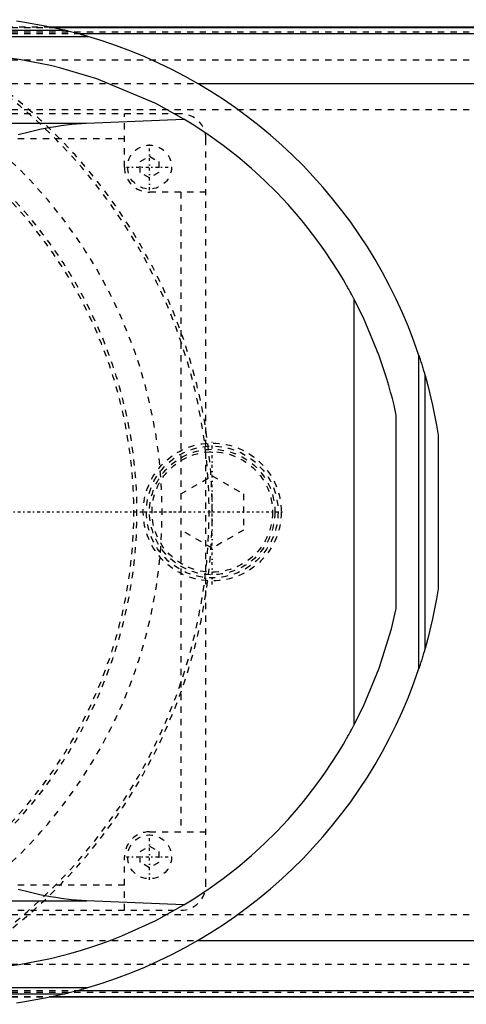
# Model space of a CAD drawing. Extents: x -706 to 181, y -120 to 120.
# Tile 6 of 9: x -196 to -124, y -79 to 79. Entities that reach past the tile are written whole.
import ezdxf

# ---------------------------------------------------------------- set-up
doc = ezdxf.new("R2010")
doc.units = 0
doc.linetypes.add('CENTER', pattern=[1.5, 0.45, -0.5, 0.05, -0.5])
doc.linetypes.add('DASHED', pattern=[2, 1, -1])
for name, color, linetype in [('AM_0', 7, 'CONTINUOUS'), ('AM_3', 7, 'DASHED'), ('AM_7', 7, 'CENTER')]:
    doc.layers.add(name, color=color, linetype=linetype)

msp = doc.modelspace()

# ---------------------------------------------------------------- linework, layer by layer
at = {"layer": 'AM_0', "color": 7, "linetype": 'CONTINUOUS'}
for p, q in [((75, 77.32), (-190.79, 77.32)), ((-190.6, 77.28), (75, 77.28)), ((-425.92, 75.83), (-184.85, 75.83)), ((-404.88, 76.83), (-188.61, 76.83)), ((-186.5, 76.29), (75, 76.29)), ((-167.3, 68.3), (75, 68.3)), ((-316.57, 61.98), (-185.05, 61.98)), ((-185.05, 61.98), (-169.53, 62.65)), ((-142.34, -33.89), (-142.34, 33.89)), ((-132.05, -24.97), (-132.05, 24.97)), ((-131.05, -21.74), (-131.05, 21.74)), ((-135.65, -15.41), (-135.65, 15.41)), ((-128.96, 12.26), (-128.96, -12.26)), ((-316.57, -61.98), (-185.05, -61.98)), ((-169.53, -62.65), (-185.05, -61.98)), ((-167.3, -68.3), (75, -68.3)), ((-425.92, -75.83), (-184.85, -75.83)), ((-404.88, -76.83), (-188.61, -76.83)), ((-186.5, -76.29), (75, -76.29)), ((-190.79, -77.32), (75, -77.32)), ((-190.6, -77.28), (75, -77.28))]:
    msp.add_line(p, q, dxfattribs=at)
for points in [[(-188.61, 76.83, 0), (-191.63, 77.49, 0), (-195.19, 78.11, 0), (-196.21, 78.26, 0)], [(-184.85, 75.83, 0), (-184.95, 75.86, 0), (-185.17, 75.92, 0), (-185.38, 75.99, 0), (-185.5, 76.02, 0), (-185.61, 76.05, 0), (-185.83, 76.11, 0), (-186.06, 76.17, 0), (-186.29, 76.24, 0), (-186.51, 76.3, 0), (-186.74, 76.36, 0), (-186.85, 76.39, 0), (-186.97, 76.42, 0), (-187.19, 76.48, 0), (-187.41, 76.53, 0), (-187.62, 76.59, 0), (-187.83, 76.64, 0), (-187.94, 76.67, 0), (-187.98, 76.68, 0), (-188.01, 76.68, 0), (-188.03, 76.69, 0), (-188.04, 76.69, 0), (-188.08, 76.7, 0), (-188.11, 76.71, 0), (-188.13, 76.71, 0), (-188.15, 76.72, 0), (-188.18, 76.73, 0), (-188.21, 76.73, 0), (-188.23, 76.74, 0), (-188.25, 76.74, 0), (-188.28, 76.75, 0), (-188.31, 76.76, 0), (-188.35, 76.77, 0), (-188.38, 76.77, 0), (-188.41, 76.78, 0), (-188.42, 76.79, 0), (-188.44, 76.79, 0), (-188.47, 76.8, 0), (-188.49, 76.8, 0), (-188.52, 76.81, 0), (-188.53, 76.81, 0), (-188.54, 76.81, 0), (-188.54, 76.81, 0), (-188.54, 76.81, 0), (-188.54, 76.81, 0), (-188.55, 76.81, 0), (-188.55, 76.82, 0), (-188.55, 76.82, 0), (-188.56, 76.82, 0), (-188.56, 76.82, 0), (-188.56, 76.82, 0), (-188.57, 76.82, 0), (-188.57, 76.82, 0), (-188.57, 76.82, 0), (-188.57, 76.82, 0), (-188.58, 76.82, 0), (-188.58, 76.82, 0), (-188.58, 76.82, 0), (-188.58, 76.82, 0), (-188.58, 76.82, 0), (-188.59, 76.82, 0), (-188.59, 76.82, 0), (-188.59, 76.83, 0), (-188.59, 76.83, 0), (-188.6, 76.83, 0), (-188.6, 76.83, 0), (-188.6, 76.83, 0), (-188.6, 76.83, 0), (-188.6, 76.83, 0), (-188.6, 76.83, 0), (-188.6, 76.83, 0), (-188.61, 76.83, 0), (-188.61, 76.83, 0), (-188.61, 76.83, 0), (-188.61, 76.83, 0), (-188.61, 76.83, 0), (-188.61, 76.83, 0)], [(-169.53, 62.65, 0), (-174, 65.12, 0), (-183.41, 69.08, 0), (-189.13, 70.78, 0), (-190.78, 71.18, 0), (-192.45, 71.53, 0), (-193.28, 71.7, 0), (-194.12, 71.85, 0), (-195.8, 72.14, 0), (-197.49, 72.38, 0), (-198.33, 72.48, 0)], [(-195.93, 60.17, 0), (-194.2, 60.62, 0), (-192.47, 61.02, 0), (-190.77, 61.35, 0), (-189.92, 61.49, 0), (-189.09, 61.62, 0), (-187.44, 61.82, 0), (-185.83, 61.95, 0), (-185.05, 61.98, 0)], [(-142.34, 33.89, 0), (-142.36, 33.92, 0), (-142.4, 34, 0), (-142.45, 34.09, 0), (-142.47, 34.14, 0), (-142.5, 34.19, 0), (-142.56, 34.29, 0), (-142.62, 34.4, 0), (-142.68, 34.52, 0), (-142.75, 34.65, 0), (-142.82, 34.79, 0), (-142.86, 34.86, 0), (-142.9, 34.93, 0), (-142.98, 35.08, 0), (-143.07, 35.23, 0), (-143.16, 35.4, 0), (-143.25, 35.57, 0), (-143.35, 35.74, 0), (-143.4, 35.83, 0), (-143.45, 35.93, 0), (-143.56, 36.12, 0), (-143.67, 36.31, 0), (-143.73, 36.41, 0), (-144.09, 37.04, 0), (-144.93, 38.42, 0), (-145.91, 39.96, 0), (-147.03, 41.63, 0), (-148.3, 43.39, 0), (-149.7, 45.23, 0), (-150.45, 46.16, 0), (-151.24, 47.11, 0), (-152.91, 49.03, 0), (-154.72, 50.95, 0), (-156.67, 52.87, 0), (-158.74, 54.77, 0), (-160.93, 56.63, 0), (-162.07, 57.54, 0), (-163.25, 58.43, 0), (-165.68, 60.18, 0), (-168.22, 61.85, 0), (-169.53, 62.65, 0)], [(-135.65, 15.41, 0), (-135.76, 15.95, 0), (-136.01, 17.01, 0), (-136.27, 18.08, 0), (-136.41, 18.61, 0), (-136.55, 19.13, 0), (-136.85, 20.19, 0), (-137.16, 21.24, 0), (-138.37, 24.88, 0), (-140.88, 30.94, 0), (-142.34, 33.89, 0)], [(-132.05, 24.97, 0), (-132.02, 24.88, 0), (-131.96, 24.69, 0), (-131.89, 24.5, 0), (-131.86, 24.4, 0), (-131.83, 24.3, 0), (-131.77, 24.11, 0), (-131.71, 23.91, 0), (-131.64, 23.71, 0), (-131.58, 23.51, 0), (-131.52, 23.32, 0), (-131.49, 23.22, 0), (-131.46, 23.12, 0), (-131.4, 22.93, 0), (-131.34, 22.74, 0), (-131.29, 22.56, 0), (-131.24, 22.38, 0), (-131.21, 22.28, 0), (-131.2, 22.26, 0), (-131.19, 22.23, 0), (-131.19, 22.21, 0), (-131.18, 22.2, 0), (-131.17, 22.17, 0), (-131.17, 22.14, 0), (-131.16, 22.12, 0), (-131.16, 22.11, 0), (-131.15, 22.08, 0), (-131.14, 22.05, 0), (-131.14, 22.04, 0), (-131.13, 22.02, 0), (-131.12, 22, 0), (-131.12, 21.97, 0), (-131.11, 21.94, 0), (-131.1, 21.92, 0), (-131.09, 21.89, 0), (-131.09, 21.88, 0), (-131.09, 21.87, 0), (-131.08, 21.85, 0), (-131.08, 21.83, 0), (-131.07, 21.81, 0), (-131.07, 21.8, 0), (-131.07, 21.79, 0), (-131.06, 21.79, 0), (-131.06, 21.79, 0), (-131.06, 21.79, 0), (-131.06, 21.78, 0), (-131.06, 21.78, 0), (-131.06, 21.78, 0), (-131.06, 21.78, 0), (-131.06, 21.77, 0), (-131.06, 21.77, 0), (-131.06, 21.77, 0), (-131.06, 21.77, 0), (-131.06, 21.77, 0), (-131.06, 21.77, 0), (-131.06, 21.76, 0), (-131.06, 21.76, 0), (-131.06, 21.76, 0), (-131.06, 21.76, 0), (-131.06, 21.76, 0), (-131.05, 21.76, 0), (-131.05, 21.75, 0), (-131.05, 21.75, 0), (-131.05, 21.75, 0), (-131.05, 21.75, 0), (-131.05, 21.75, 0), (-131.05, 21.75, 0), (-131.05, 21.75, 0), (-131.05, 21.75, 0), (-131.05, 21.74, 0), (-131.05, 21.74, 0), (-131.05, 21.74, 0), (-131.05, 21.74, 0), (-131.05, 21.74, 0), (-131.05, 21.74, 0), (-131.05, 21.74, 0), (-131.05, 21.74, 0)], [(-131.05, 21.74, 0), (-130.62, 20.18, 0), (-129.86, 17.03, 0), (-129.23, 13.86, 0), (-128.96, 12.26, 0)], [(-128.96, -12.26, 0), (-129.23, -13.86, 0), (-129.86, -17.03, 0), (-130.62, -20.18, 0), (-131.05, -21.74, 0)], [(-142.34, -33.89, 0), (-140.88, -30.94, 0), (-138.37, -24.88, 0), (-136.41, -18.61, 0), (-135.65, -15.41, 0)], [(-131.05, -21.74, 0), (-131.05, -21.74, 0), (-131.05, -21.74, 0), (-131.05, -21.74, 0), (-131.05, -21.74, 0), (-131.05, -21.74, 0), (-131.05, -21.74, 0), (-131.05, -21.74, 0), (-131.05, -21.75, 0), (-131.05, -21.75, 0), (-131.05, -21.75, 0), (-131.05, -21.75, 0), (-131.05, -21.75, 0), (-131.05, -21.75, 0), (-131.05, -21.75, 0), (-131.05, -21.75, 0), (-131.05, -21.76, 0), (-131.06, -21.76, 0), (-131.06, -21.76, 0), (-131.06, -21.76, 0), (-131.06, -21.76, 0), (-131.06, -21.76, 0), (-131.06, -21.77, 0), (-131.06, -21.77, 0), (-131.06, -21.77, 0), (-131.06, -21.77, 0), (-131.06, -21.77, 0), (-131.06, -21.77, 0), (-131.06, -21.78, 0), (-131.06, -21.78, 0), (-131.06, -21.78, 0), (-131.06, -21.78, 0), (-131.06, -21.79, 0), (-131.06, -21.79, 0), (-131.06, -21.79, 0), (-131.07, -21.79, 0), (-131.07, -21.8, 0), (-131.07, -21.81, 0), (-131.08, -21.83, 0), (-131.08, -21.85, 0), (-131.09, -21.87, 0), (-131.09, -21.88, 0), (-131.09, -21.89, 0), (-131.1, -21.92, 0), (-131.11, -21.94, 0), (-131.12, -21.97, 0), (-131.12, -22, 0), (-131.13, -22.02, 0), (-131.14, -22.04, 0), (-131.14, -22.05, 0), (-131.15, -22.08, 0), (-131.16, -22.11, 0), (-131.16, -22.12, 0), (-131.17, -22.14, 0), (-131.17, -22.17, 0), (-131.18, -22.2, 0), (-131.19, -22.21, 0), (-131.19, -22.23, 0), (-131.2, -22.26, 0), (-131.21, -22.28, 0), (-131.24, -22.38, 0), (-131.29, -22.56, 0), (-131.34, -22.74, 0), (-131.4, -22.93, 0), (-131.46, -23.12, 0), (-131.49, -23.22, 0), (-131.52, -23.32, 0), (-131.58, -23.51, 0), (-131.64, -23.71, 0), (-131.71, -23.91, 0), (-131.77, -24.11, 0), (-131.83, -24.3, 0), (-131.86, -24.4, 0), (-131.89, -24.5, 0), (-131.96, -24.69, 0), (-132.02, -24.88, 0), (-132.05, -24.97, 0)], [(-169.53, -62.65, 0), (-168.22, -61.85, 0), (-165.68, -60.18, 0), (-163.25, -58.43, 0), (-162.07, -57.54, 0), (-160.93, -56.63, 0), (-158.74, -54.77, 0), (-156.67, -52.87, 0), (-154.72, -50.95, 0), (-152.91, -49.03, 0), (-151.24, -47.11, 0), (-150.45, -46.16, 0), (-149.7, -45.23, 0), (-148.3, -43.39, 0), (-147.03, -41.63, 0), (-145.91, -39.96, 0), (-144.93, -38.42, 0), (-144.09, -37.04, 0), (-143.73, -36.41, 0), (-143.67, -36.31, 0), (-143.56, -36.12, 0), (-143.45, -35.93, 0), (-143.4, -35.83, 0), (-143.35, -35.74, 0), (-143.25, -35.57, 0), (-143.16, -35.4, 0), (-143.07, -35.23, 0), (-142.98, -35.08, 0), (-142.9, -34.93, 0), (-142.86, -34.86, 0), (-142.82, -34.79, 0), (-142.75, -34.65, 0), (-142.68, -34.52, 0), (-142.62, -34.4, 0), (-142.56, -34.29, 0), (-142.5, -34.19, 0), (-142.47, -34.14, 0), (-142.45, -34.09, 0), (-142.4, -34, 0), (-142.36, -33.92, 0), (-142.34, -33.89, 0)], [(-185.05, -61.98, 0), (-185.83, -61.95, 0), (-187.44, -61.82, 0), (-189.09, -61.62, 0), (-189.92, -61.49, 0), (-190.77, -61.35, 0), (-192.47, -61.02, 0), (-194.2, -60.62, 0), (-195.93, -60.17, 0)], [(-198.33, -72.48, 0), (-197.49, -72.38, 0), (-195.8, -72.14, 0), (-194.12, -71.85, 0), (-193.28, -71.7, 0), (-192.45, -71.53, 0), (-190.78, -71.18, 0), (-189.13, -70.78, 0), (-187.48, -70.34, 0), (-185.84, -69.87, 0), (-184.22, -69.35, 0), (-183.41, -69.08, 0), (-182.61, -68.8, 0), (-181.01, -68.22, 0), (-179.42, -67.59, 0), (-174, -65.12, 0), (-169.53, -62.65, 0)], [(-196.21, -78.26, 0), (-195.19, -78.11, 0), (-191.63, -77.49, 0), (-188.61, -76.83, 0)], [(-188.61, -76.83, 0), (-188.61, -76.83, 0), (-188.61, -76.83, 0), (-188.61, -76.83, 0), (-188.61, -76.83, 0), (-188.61, -76.83, 0), (-188.6, -76.83, 0), (-188.6, -76.83, 0), (-188.6, -76.83, 0), (-188.6, -76.83, 0), (-188.6, -76.83, 0), (-188.6, -76.83, 0), (-188.6, -76.83, 0), (-188.59, -76.83, 0), (-188.59, -76.83, 0), (-188.59, -76.82, 0), (-188.59, -76.82, 0), (-188.58, -76.82, 0), (-188.58, -76.82, 0), (-188.58, -76.82, 0), (-188.58, -76.82, 0), (-188.58, -76.82, 0), (-188.57, -76.82, 0), (-188.57, -76.82, 0), (-188.57, -76.82, 0), (-188.57, -76.82, 0), (-188.56, -76.82, 0), (-188.56, -76.82, 0), (-188.56, -76.82, 0), (-188.55, -76.82, 0), (-188.55, -76.82, 0), (-188.55, -76.81, 0), (-188.54, -76.81, 0), (-188.54, -76.81, 0), (-188.54, -76.81, 0), (-188.54, -76.81, 0), (-188.53, -76.81, 0), (-188.52, -76.81, 0), (-188.49, -76.8, 0), (-188.47, -76.8, 0), (-188.44, -76.79, 0), (-188.42, -76.79, 0), (-188.41, -76.78, 0), (-188.38, -76.77, 0), (-188.35, -76.77, 0), (-188.31, -76.76, 0), (-188.28, -76.75, 0), (-188.25, -76.74, 0), (-188.23, -76.74, 0), (-188.21, -76.73, 0), (-188.18, -76.73, 0), (-188.15, -76.72, 0), (-188.13, -76.71, 0), (-188.11, -76.71, 0), (-188.08, -76.7, 0), (-188.04, -76.69, 0), (-188.03, -76.69, 0), (-188.01, -76.68, 0), (-187.98, -76.68, 0), (-187.94, -76.67, 0), (-187.83, -76.64, 0), (-187.62, -76.59, 0), (-187.41, -76.53, 0), (-187.19, -76.48, 0), (-186.97, -76.42, 0), (-186.85, -76.39, 0), (-186.74, -76.36, 0), (-186.51, -76.3, 0), (-186.29, -76.24, 0), (-186.06, -76.17, 0), (-185.83, -76.11, 0), (-185.61, -76.05, 0), (-185.5, -76.02, 0), (-185.38, -75.99, 0), (-185.17, -75.92, 0), (-184.95, -75.86, 0), (-184.85, -75.83, 0)]]:
    msp.add_polyline3d(points, dxfattribs=at)
for start, end in [(18.4257, 73.7139), (286.2861, 341.5743)]:
    msp.add_arc((-207, 0), 79, start, end, dxfattribs=at)
at = {"layer": 'AM_3', "color": 6, "linetype": 'DASHED'}
for p, q in [((-190.79, 77.32), (-309, 77.32)), ((-309, 77.28), (-190.6, 77.28)), ((-309, 76.54), (75, 76.54)), ((-309, 76.29), (-186.5, 76.29)), ((-309, 72.1), (75, 72.1)), ((-309, 68.3), (-167.3, 68.3)), ((-309, 64.2), (75, 64.2)), ((-170, 63.5), (-300, 63.5)), ((-179, 55), (-179, 63.5)), ((-179, 59.5), (-291, 59.5)), ((-166, -59.5), (-166, 59.5)), ((-176.5, 55.87), (-175, 56.73)), ((-175, 56.73), (-173.5, 55.87)), ((-176.5, 54.13), (-176.5, 55.87)), ((-173.5, 55.87), (-173.5, 54.13)), ((-175, 53.27), (-176.5, 54.13)), ((-173.5, 54.13), (-175, 53.27)), ((-166, 51), (-175, 51)), ((-170, 51), (-170, -51)), ((-170, 2.89), (-165, 5.77)), ((-165, 5.77), (-160, 2.89)), ((-160, 2.89), (-160, -2.89)), ((-165, -5.77), (-170, -2.89)), ((-160, -2.89), (-165, -5.77)), ((-175, -51), (-166, -51)), ((-176.5, -54.13), (-175, -53.27)), ((-175, -53.27), (-173.5, -54.13)), ((-176.5, -55.87), (-176.5, -54.13)), ((-173.5, -54.13), (-173.5, -55.87)), ((-179, -63.5), (-179, -55)), ((-175, -56.73), (-176.5, -55.87)), ((-173.5, -55.87), (-175, -56.73)), ((-179, -59.5), (-291, -59.5)), ((-309, -64.2), (75, -64.2)), ((-300, -63.5), (-170, -63.5)), ((-309, -68.3), (-167.3, -68.3)), ((-309, -72.1), (75, -72.1)), ((-309, -76.29), (-186.5, -76.29)), ((-309, -76.54), (75, -76.54)), ((-309, -77.28), (-190.6, -77.28)), ((-309, -77.32), (-190.79, -77.32))]:
    msp.add_line(p, q, dxfattribs=at)
for centre, radius in [((-175, 55), 3.5), ((-165, 0), 11), ((-165, 0), 10.5), ((-165, 0), 10), ((-165, 0), 9.6), ((-175, -55), 3.5)]:
    msp.add_circle(centre, radius, dxfattribs=at)
for centre, radius, start, end in [((-250, 0), 77, 198.9459, 161.0541), ((-250, 0), 84.5, 291.7215, 68.2785), ((-250, 0), 85, 292.5524, 67.4476), ((-170, 59.5), 4, 0, 90), ((-175, 55), 4, 180, 270), ((-250, 0), 72.5, 313.6028, 46.3972), ((-250, 0), 73, 314.0133, 45.9867), ((-175, -55), 4, 90, 180), ((-170, -59.5), 4, 270, 0)]:
    msp.add_arc(centre, radius, start, end, dxfattribs=at)
at = {"layer": 'AM_7', "color": 4, "linetype": 'CENTER'}
for p, q in [((-175, 51.33), (-175, 58.67)), ((-178.68, 55), (-171.32, 55)), ((-165, -11.55), (-165, 11.55)), ((-330.85, 0), (-169.15, 0)), ((-176.55, 0), (-153.45, 0)), ((-175, -58.67), (-175, -51.33)), ((-178.68, -55), (-171.32, -55))]:
    msp.add_line(p, q, dxfattribs=at)

doc.saveas('drawing.dxf')
